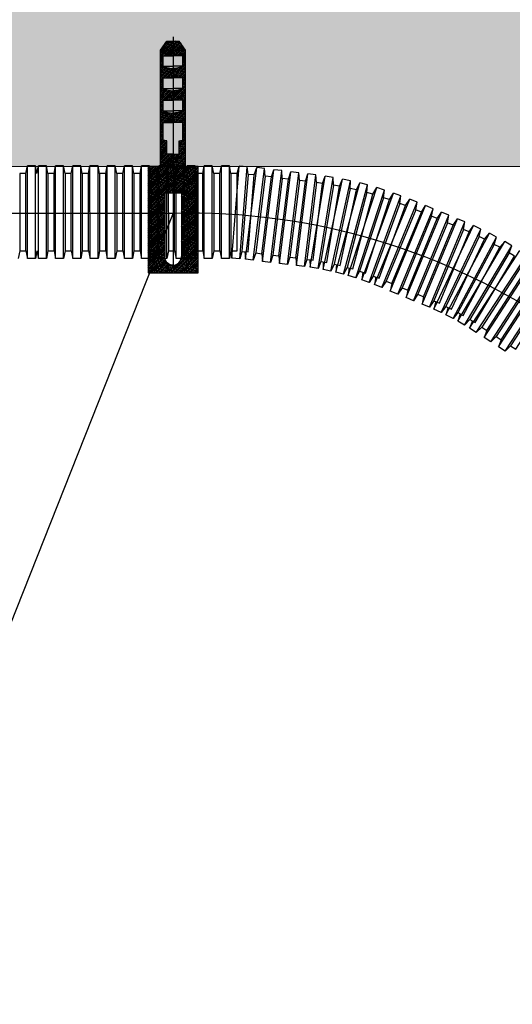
# Model space of a CAD drawing. Header units: millimetres. Extents: x -228268 to 1513407, y -439898 to -137408.
# Tile 19 of 128: x -117029 to -116175, y -242982 to -241276. Entities that reach past the tile are written whole.
import ezdxf

# ---------------------------------------------------------------- set-up
doc = ezdxf.new("R2010")
doc.units = ezdxf.units.MM
doc.layers.add('Эле-во', color=1, linetype='Continuous', lineweight=30)
doc.linetypes.add('Кабель в трубе', pattern='A,8,[133,ltypeshp.shx,S=1,R=0,X=10,Y=1.3],-3,[130,ltypeshp.shx,S=1.5,R=-45,X=-1.5,Y=0],8', length=19)

# ---------------------------------------------------------------- blocks, each defined once
blk = doc.blocks.new('A$Cbf3d3d01')
at = {"ltscale": 10000}
h = blk.add_hatch(dxfattribs=at)
h.set_pattern_fill('ANSI38', color=256, scale=10)
h.set_pattern_definition([(45, (-580.652, -8183.02), (-22.45064, 22.45064), []), (135, (-580.652, -8183.02), (-67.35192, 22.45064), [79.375, -47.625])])
h.paths.add_polyline_path([(600, -3739), (200, -3739), (200, -5268, -0.37497), (0, -5468, -0.37497), (-200, -5268), (-200, -3739), (-600, -3739), (-600, -5651), (600, -5651)])
h.paths.add_polyline_path([(600, -3101), (0, -3101), (0, -3739), (600, -3739)])
h.paths.add_polyline_path([(0, -3101), (-600, -3101), (-600, -3739), (-200, -3739), (0, -3739)])
h.paths.add_polyline_path([(300, -316), (0, -316), (0, -451), (234, -451), (234, -701, -0.115701), (0, -759), (0, -985), (234, -985), (234, -1235, -0.115701), (0, -1292), (0, -1519), (234, -1519), (234, -1769, -0.115701), (0, -1826), (0, -2052), (234, -2052), (234, -2472), (150, -2487), (150, -2807), (0, -2807), (0, -3101), (300, -3101)])
h.paths.add_polyline_path([(0, -2807), (-150, -2807), (-150, -2487), (-234, -2472), (-234, -2052), (0, -2052), (0, -1826, -0.115701), (-234, -1769), (-234, -1519), (0, -1519), (0, -1292, -0.115701), (-234, -1235), (-234, -985), (0, -985), (0, -759, -0.115701), (-234, -701), (-234, -451), (0, -451), (0, -316), (-300, -316), (-300, -3101), (0, -3101)])
h.paths.add_polyline_path([(0, -101), (-150, -101), (-300, -316), (0, -316)])
h.paths.add_polyline_path([(150, -101), (0, -101), (0, -316), (300, -316)])
for points in [[(0, 0), (0, -5468)], [(-300, -3101), (-300, -316), (-150, -101)], [(-150, -101), (150, -101)], [(300, -3101), (300, -316), (150, -101)], [(-300, -316), (300, -316)], [(-234, -701), (-234, -451), (0, -451)], [(234, -701), (234, -451), (0, -451)], [(-234, -701), (0, -701)], [(234, -701), (0, -701)], [(-234, -1235), (-234, -985), (0, -985)], [(234, -1235), (234, -985), (0, -985)], [(-234, -1235), (0, -1235)], [(234, -1235), (0, -1235)], [(-234, -1769), (-234, -1519), (0, -1519)], [(234, -1769), (234, -1519), (0, -1519)], [(-234, -1769), (0, -1769)], [(234, -1769), (0, -1769)], [(0, -2807), (-150, -2807), (-150, -2487), (-234, -2472), (-234, -2052), (0, -2052)], [(0, -2807), (150, -2807), (150, -2487), (234, -2472), (234, -2052), (0, -2052)], [(600, -3739), (-600, -3739)], [(-200, -3739), (-200, -5268)], [(200, -3739), (200, -5268)]]:
    blk.add_lwpolyline(points, dxfattribs=at)
for points in [[(-234, -701, 0.115701), (0, -759)], [(234, -701, -0.115701), (0, -759)], [(-234, -1235, 0.115701), (0, -1292)], [(234, -1235, -0.115701), (0, -1292)], [(-234, -1769, 0.115701), (0, -1826)], [(234, -1769, -0.115701), (0, -1826)], [(0, -5468, -0.37497), (-200, -5268)], [(0, -5468, 0.37497), (200, -5268)]]:
    blk.add_lwpolyline(points, format="xyb", dxfattribs=at)
blk.add_lwpolyline([(600, -5651), (600, -3101), (-600, -3101), (-600, -5651)], close=True, dxfattribs=at)
blk = doc.blocks.new('A$C83e4ce7a')
at = {"lineweight": 20}
h = blk.add_hatch(dxfattribs=at)
h.set_pattern_fill('GRAVEL', color=256, scale=22.759884, style=0)
h.set_pattern_definition([(228.0128, (-66094.575, -55861.882), (-4624.81243, -5202.915956), [77.7753, -7699.7827]), (184.9697, (-66146.604, -55919.693), (6937.223973, 578.096983), [133.465, -13213.0233]), (132.5104, (-66279.567, -55931.255), (5781.00642, -6359.1179), [94.108, -9316.6904]), (267.2737, (-66505.026, -56075.78), (578.098552, 11562.017531), [121.539, -12032.3315]), (292.8337, (-66510.807, -56197.18), (-2890.513519, 6937.216695), [119.1785, -11798.6785]), (357.2737, (-66464.56, -56307.02), (-11562.017531, 578.098552), [121.539, -12032.3315]), (37.6942, (-66343.158, -56312.801), (-7515.3185617, -5781.0054724), [160.729, -15912.1407]), (72.2553, (-66215.976, -56214.524), (4046.715533, 12718.2270655), [151.7447, -15022.73]), (121.4296, (-66169.728, -56070), (-4624.809692, 7515.304974), [121.9504, -12073.0945]), (175.2364, (-66233.32, -55965.94), (6359.106693, -578.095637), [139.2252, -6822.025]), (222.3974, (-66372.063, -55954.379), (-6937.21296, -6359.1034155), [180.0484, -17824.813]), (138.8141, (-65932.706, -56081.56), (-4046.70486, 3468.60104), [61.4528, -6083.8536]), (171.4692, (-65978.954, -56041.094), (7515.302342, -1156.2050385), [116.9134, -11574.448]), (225, (-66094.57, -56023.75), (-1e-13, -578.1007), [81.7556, -735.802]), (203.1986, (-66135.04, -55954.38), (2890.51506, 1156.207195), [44.027, -4358.6544]), (291.8014, (-66175.51, -55971.72), (-578.10147, 1734.3043), [62.2633, -3050.917]), (30.9638, (-66152.38, -56029.53), (1734.30136, 1156.20303), [101.1267, -3269.7533]), (161.5651, (-66065.67, -55977.5), (1156.20265, -578.1002), [73.1245, -1754.992]), (16.3895, (-66510.807, -55971.72), (5781.013815, 1734.29958), [102.4395, -10141.5313]), (70.3462, (-66412.53, -55942.817), (-2312.397807, -6359.102696), [85.941, -8508.1455]), (293.1986, (-66065.67, -55861.88), (-1156.207195, 2890.51506), [88.0534, -4314.6368]), (343.6105, (-66030.983, -55942.817), (-5781.013815, 1734.29958), [102.4395, -10141.5313]), (339.444, (-66510.81, -56330.144), (-2890.5089, 1156.20072), [98.786, -4840.504]), (294.7751, (-66418.31, -56364.83), (-2890.498577, 6359.108736), [82.7713, -8194.3777]), (66.8014, (-66059.89, -56439.98), (1156.207195, 2890.51506), [88.0534, -4314.6368]), (17.354, (-66025.202, -56359.05), (-7515.314219, -2312.400763), [96.9077, -9593.8375]), (69.444, (-66343.16, -56439.983), (-1156.20072, -2890.5089), [49.393, -4889.9156]), (101.3099, (-66094.57, -56439.98), (-578.09821, 2312.39684), [29.4775, -2918.2724]), (165.9638, (-66100.36, -56411.08), (1734.3044, -578.10006), [119.1785, -2264.3923]), (186.009, (-66215.976, -56382.173), (5781.002101, 578.099713), [110.4462, -10934.167]), (303.6901, (-66152.38, -56081.56), (-578.10126, 1156.201), [83.375, -2000.999]), (353.1572, (-66106.137, -56150.933), (9827.722128, -1156.2073034), [145.5624, -14410.6484]), (60.9454, (-65961.61, -56168.276), (-2312.39887, -4046.69779), [59.519, -5892.3975]), (90, (-65932.7, -56116.25), (-578.101, 578.101), [34.686, -543.415]), (120.2564, (-66227.538, -56364.83), (2312.39935, -4046.705397), [80.312, -7950.9152]), (48.0128, (-66268.005, -56295.46), (4624.81243, 5202.915956), [155.551, -7622.012]), (0, (-66163.95, -56179.84), (578.101, 578.101), [150.3063, -427.7948]), (325.3048, (-66013.64, -56179.838), (-5781.00061, 4046.707823), [91.406, -9049.1707]), (254.0546, (-65938.49, -56231.87), (-578.10254, -2312.40976), [84.1727, -4124.478]), (207.646, (-65961.611, -56312.801), (-10983.916331, -5781.014262), [137.0475, -13567.736]), (175.4261, (-66083.013, -56376.392), (-7515.3155445, 578.0982657), [144.987, -14353.703]), (175.4261, (-66083.013, -56376.392), (-7515.3155445, 578.0982657), [144.987, -14353.703])])
h.paths.add_polyline_path([(-4587.7, 3099.6), (-4587.7, 3018), (-4587.7, 2939.8), (-4587.7, 2856), (-4587.7, 2774.4), (-4587.7, 2399.9), (3688.2, 2399.9), (3688.2, 2774.4), (3688.2, 2856), (3688.2, 3018), (3688.2, 3099.6), (3688.2, 3424.1), (-4587.7, 3424.1)])
blk.add_line((-4587.7, 2399.9), (3688.2, 2399.9), dxfattribs=at)
for p, q in [((-1835.2, 2387.5), (-1832.7, 2400.6)), ((-1818.7, 2400.6), (-1832.7, 2400.6)), ((-1832.6, 2240.5), (-1832.7, 2400.6)), ((-1816.1, 2387.5), (-1818.7, 2400.6)), ((-1818.7, 2240.5), (-1818.7, 2400.6)), ((-1816.1, 2387.5), (-1813.6, 2400.6)), ((-1799.6, 2400.6), (-1813.6, 2400.6)), ((-1813.5, 2240.5), (-1813.6, 2400.6)), ((-1797, 2387.5), (-1799.6, 2400.6)), ((-1799.6, 2240.5), (-1799.6, 2400.6)), ((-1786.3, 2387.5), (-1783.7, 2400.6)), ((-1769.8, 2400.6), (-1783.7, 2400.6)), ((-1783.7, 2240.5), (-1783.7, 2400.6)), ((-1767.2, 2387.5), (-1769.8, 2400.6)), ((-1769.8, 2240.5), (-1769.8, 2400.6)), ((-1756.5, 2387.6), (-1753.9, 2400.6)), ((-1740, 2400.6), (-1753.9, 2400.6)), ((-1753.9, 2240.5), (-1753.9, 2400.6)), ((-1737.4, 2387.6), (-1740, 2400.6)), ((-1739.9, 2240.5), (-1740, 2400.6)), ((-1726.7, 2387.6), (-1724.1, 2400.6)), ((-1710.2, 2400.6), (-1724.1, 2400.6)), ((-1724, 2240.5), (-1724.1, 2400.6)), ((-1707.6, 2387.6), (-1710.2, 2400.6)), ((-1710.1, 2240.5), (-1710.2, 2400.6)), ((-1696.9, 2387.6), (-1694.3, 2400.7)), ((-1680.3, 2400.7), (-1694.3, 2400.7)), ((-1694.2, 2240.5), (-1694.3, 2400.7)), ((-1677.8, 2387.6), (-1680.3, 2400.7)), ((-1680.3, 2240.5), (-1680.3, 2400.7)), ((-1667, 2387.6), (-1664.5, 2400.7)), ((-1650.5, 2400.7), (-1664.5, 2400.7)), ((-1664.4, 2240.5), (-1664.5, 2400.7)), ((-1647.9, 2387.6), (-1650.5, 2400.7)), ((-1650.5, 2240.5), (-1650.5, 2400.7)), ((-1637.2, 2387.6), (-1634.6, 2400.7)), ((-1620.7, 2400.7), (-1634.6, 2400.7)), ((-1634.6, 2240.5), (-1634.6, 2400.7)), ((-1618.1, 2387.6), (-1620.7, 2400.7)), ((-1620.7, 2240.5), (-1620.7, 2400.7)), ((-1607.4, 2387.6), (-1604.8, 2400.7)), ((-1590.9, 2400.7), (-1604.8, 2400.7)), ((-1604.8, 2240.5), (-1604.8, 2400.7)), ((-1588.3, 2387.6), (-1590.9, 2400.7)), ((-1590.8, 2240.6), (-1590.9, 2400.7)), ((-1577.6, 2387.6), (-1575, 2400.7)), ((-1561.1, 2400.7), (-1575, 2400.7)), ((-1574.9, 2240.5), (-1575, 2400.7)), ((-1558.5, 2387.6), (-1561.1, 2400.7)), ((-1561, 2240.6), (-1561.1, 2400.7)), ((-1558.5, 2387.6), (-1555.9, 2400.7)), ((-1542, 2400.7), (-1555.9, 2400.7)), ((-1555.8, 2240.6), (-1555.9, 2400.7)), ((-1539.4, 2387.6), (-1542, 2400.7)), ((-1541.9, 2240.6), (-1542, 2400.7)), ((-1528.6, 2387.6), (-1526.1, 2400.7)), ((-1512.1, 2400.7), (-1526.1, 2400.7)), ((-1526, 2240.6), (-1526.1, 2400.7)), ((-1509.5, 2387.6), (-1512.1, 2400.7)), ((-1512.1, 2240.6), (-1512.1, 2400.7)), ((-1498.8, 2387.6), (-1496.2, 2400.7)), ((-1482.3, 2400.7), (-1496.2, 2400.7)), ((-1496.2, 2240.6), (-1496.2, 2400.7)), ((-1479.7, 2387.6), (-1482.3, 2400.7)), ((-1482.3, 2240.6), (-1482.3, 2400.7)), ((-1478.1, 2240.8), (-1465.4, 2400.5)), ((-1469, 2387.6), (-1465.4, 2400.5)), ((-1451.5, 2399.4), (-1465.4, 2400.5)), ((-1464.2, 2239.7), (-1451.5, 2399.4)), ((-1454.8, 2239), (-1435.1, 2397.9)), ((-1450, 2386.1), (-1451.5, 2399.4)), ((-1441, 2237.3), (-1421.3, 2396.2)), ((-1439.3, 2385.3), (-1435.1, 2397.9)), ((-1421.3, 2396.2), (-1435.1, 2397.9)), ((-1425.2, 2235.3), (-1405.5, 2394.2)), ((-1420.3, 2382.9), (-1421.3, 2396.2)), ((-1411.4, 2233.6), (-1391.7, 2392.5)), ((-1409.7, 2381.6), (-1405.5, 2394.2)), ((-1391.7, 2392.5), (-1405.5, 2394.2)), ((-1395.6, 2231.7), (-1375.9, 2390.6)), ((-1390.7, 2379.2), (-1391.7, 2392.5)), ((-1381.8, 2229.9), (-1362.1, 2388.8)), ((-1380.1, 2377.9), (-1375.9, 2390.6)), ((-1362.1, 2388.8), (-1375.9, 2390.6)), ((-1361.1, 2375.5), (-1362.1, 2388.8)), ((-1366.1, 2228), (-1346.3, 2386.9)), ((-1352.2, 2226.3), (-1332.5, 2385.2)), ((-1350.5, 2374.2), (-1346.3, 2386.9)), ((-1332.5, 2385.2), (-1346.3, 2386.9)), ((-1342.4, 2225.1), (-1316.2, 2383)), ((-1331.5, 2371.9), (-1332.5, 2385.2)), ((-1328.7, 2222.8), (-1302.5, 2380.7)), ((-1320.9, 2370.5), (-1316.2, 2383)), ((-1320, 2221.4), (-1286.2, 2377.9)), ((-1302.5, 2380.7), (-1316.2, 2383)), ((-1306.4, 2218.4), (-1272.6, 2375)), ((-1302, 2367.4), (-1302.5, 2380.7)), ((-1297.9, 2216.7), (-1256.4, 2371.3)), ((-1291.5, 2365.7), (-1286.2, 2377.9)), ((-1272.6, 2375), (-1286.2, 2377.9)), ((-1272.8, 2361.6), (-1272.6, 2375)), ((-1262.3, 2359.4), (-1256.4, 2371.3)), ((-1243, 2367.7), (-1256.4, 2371.3)), ((-1284.4, 2213.1), (-1243, 2367.7)), ((-1276.5, 2211), (-1227, 2363.3)), ((-1263.2, 2206.7), (-1213.8, 2359)), ((-1253, 2203.4), (-1198.2, 2353.8)), ((-1243.9, 2354.4), (-1243, 2367.7)), ((-1233.5, 2351.6), (-1227, 2363.3)), ((-1213.8, 2359), (-1227, 2363.3)), ((-1215.3, 2345.7), (-1213.8, 2359)), ((-1205.1, 2342.4), (-1198.2, 2353.8)), ((-1185.2, 2349.1), (-1198.2, 2353.8)), ((-1239.9, 2198.6), (-1185.2, 2349.1)), ((-1231, 2195.4), (-1169.7, 2343.3)), ((-1218.2, 2190.1), (-1156.9, 2338)), ((-1187.2, 2335.9), (-1185.2, 2349.1)), ((-1177.1, 2332.2), (-1169.7, 2343.3)), ((-1156.9, 2338), (-1169.7, 2343.3)), ((-1159.5, 2324.9), (-1156.9, 2338)), ((-1203.5, 2184), (-1142.2, 2331.9)), ((-1190.6, 2178.7), (-1129.3, 2326.6)), ((-1175.9, 2172.6), (-1114.6, 2320.5)), ((-1149.6, 2320.8), (-1142.2, 2331.9)), ((-1129.3, 2326.6), (-1142.2, 2331.9)), ((-1131.9, 2313.5), (-1129.3, 2326.6)), ((-1122, 2309.4), (-1114.6, 2320.5)), ((-1101.8, 2315.2), (-1114.6, 2320.5)), ((-1163.1, 2167.2), (-1101.8, 2315.2)), ((-1148.4, 2161.2), (-1087.1, 2309.1)), ((-1135.5, 2155.8), (-1074.2, 2303.8)), ((-1104.4, 2302.1), (-1101.8, 2315.2)), ((-1094.5, 2298), (-1087.1, 2309.1)), ((-1074.2, 2303.8), (-1087.1, 2309.1)), ((-1076.8, 2290.7), (-1074.2, 2303.8)), ((-1127.8, 2152.7), (-1059, 2297.3)), ((-1115.3, 2146.7), (-1046.4, 2291.3)), ((-1066.9, 2286.6), (-1059, 2297.3)), ((-1046.4, 2291.3), (-1059, 2297.3)), ((-1049.7, 2278.4), (-1046.4, 2291.3)), ((-1107.1, 2142.9), (-1031.5, 2284.1)), ((-1094.8, 2136.3), (-1019.3, 2277.5)), ((-1086.6, 2132), (-1004.8, 2269.6)), ((-1040, 2273.7), (-1031.5, 2284.1)), ((-1019.3, 2277.5), (-1031.5, 2284.1)), ((-1023.2, 2264.7), (-1019.3, 2277.5)), ((-1013.7, 2259.7), (-1004.8, 2269.6)), ((-992.8, 2262.5), (-1004.8, 2269.6)), ((-1845.9, 2253.6), (-1848.5, 2240.5)), ((-1835.2, 2253.6), (-1832.6, 2240.5)), ((-1816.1, 2253.6), (-1818.7, 2240.5)), ((-1816.1, 2253.6), (-1813.5, 2240.5)), ((-1797, 2253.6), (-1799.6, 2240.5)), ((-1786.3, 2253.6), (-1783.7, 2240.5)), ((-1767.2, 2253.6), (-1769.8, 2240.5)), ((-1756.5, 2253.6), (-1753.9, 2240.5)), ((-1737.4, 2253.6), (-1739.9, 2240.5)), ((-1726.6, 2253.6), (-1724, 2240.5)), ((-1707.5, 2253.6), (-1710.1, 2240.5)), ((-1696.8, 2253.6), (-1694.2, 2240.5)), ((-1677.7, 2253.6), (-1680.3, 2240.5)), ((-1667, 2253.6), (-1664.4, 2240.5)), ((-1647.9, 2253.6), (-1650.5, 2240.5)), ((-1637.2, 2253.6), (-1634.6, 2240.5)), ((-1618.1, 2253.6), (-1620.7, 2240.5)), ((-1607.3, 2253.6), (-1604.8, 2240.5)), ((-1588.2, 2253.6), (-1590.8, 2240.6)), ((-1577.5, 2253.6), (-1574.9, 2240.5)), ((-1558.4, 2253.6), (-1561, 2240.6)), ((-1558.4, 2253.6), (-1555.8, 2240.6)), ((-1539.3, 2253.6), (-1541.9, 2240.6)), ((-1528.6, 2253.6), (-1526, 2240.6)), ((-1509.5, 2253.7), (-1512.1, 2240.6)), ((-1498.8, 2253.7), (-1496.2, 2240.6)), ((-1479.7, 2253.7), (-1482.3, 2240.6)), ((-1479.6, 2254.1), (-1478.1, 2240.8)), ((-1460.6, 2252.6), (-1464.2, 2239.7)), ((-1455.8, 2252.3), (-1454.8, 2239)), ((-1074.6, 2124.8), (-992.8, 2262.5)), ((-1066, 2119.8), (-978.8, 2254)), ((-997.3, 2249.9), (-992.8, 2262.5)), ((-1818.7, 2240.5), (-1832.6, 2240.5)), ((-1799.6, 2240.5), (-1813.5, 2240.5)), ((-1769.8, 2240.5), (-1783.7, 2240.5)), ((-1739.9, 2240.5), (-1753.9, 2240.5)), ((-1710.1, 2240.5), (-1724, 2240.5)), ((-1680.3, 2240.5), (-1694.2, 2240.5)), ((-1650.5, 2240.5), (-1664.4, 2240.5)), ((-1620.7, 2240.5), (-1634.6, 2240.5)), ((-1590.8, 2240.6), (-1604.8, 2240.5)), ((-1561, 2240.6), (-1574.9, 2240.5)), ((-1541.9, 2240.6), (-1555.8, 2240.6)), ((-1512.1, 2240.6), (-1526, 2240.6)), ((-1482.3, 2240.6), (-1496.2, 2240.6)), ((-1464.2, 2239.7), (-1478.1, 2240.8)), ((-1441, 2237.3), (-1454.8, 2239)), ((-1436.8, 2250), (-1441, 2237.3)), ((-1426.2, 2248.6), (-1425.2, 2235.3)), ((-1411.4, 2233.6), (-1425.2, 2235.3)), ((-1407.2, 2246.3), (-1411.4, 2233.6)), ((-1396.6, 2245), (-1395.6, 2231.7)), ((-1377.6, 2242.6), (-1381.8, 2229.9)), ((-1367, 2241.3), (-1366.1, 2228)), ((-1348.1, 2238.9), (-1352.2, 2226.3)), ((-1342.8, 2238.4), (-1342.4, 2225.1)), ((-1324, 2235.3), (-1328.7, 2222.8)), ((-1319.8, 2234.7), (-1320, 2221.4)), ((-1054.4, 2112.2), (-967.1, 2246.4)), ((-1041, 2103.5), (-953.8, 2237.8)), ((-1381.8, 2229.9), (-1395.6, 2231.7)), ((-1352.2, 2226.3), (-1366.1, 2228)), ((-1328.7, 2222.8), (-1342.4, 2225.1)), ((-1306.4, 2218.4), (-1320, 2221.4)), ((-1301.1, 2230.7), (-1306.4, 2218.4)), ((-1297, 2230), (-1297.9, 2216.7)), ((-1278.5, 2225), (-1284.4, 2213.1)), ((-1274.9, 2224.2), (-1276.5, 2211)), ((-1256.7, 2218.3), (-1263.2, 2206.7)), ((-1029.4, 2095.9), (-942.1, 2230.2)), ((-1016, 2087.2), (-928.8, 2221.5)), ((-1284.4, 2213.1), (-1297.9, 2216.7)), ((-1263.2, 2206.7), (-1276.5, 2211)), ((-1250.9, 2216.5), (-1253, 2203.4)), ((-1239.9, 2198.6), (-1253, 2203.4)), ((-1233, 2210), (-1239.9, 2198.6)), ((-1228.4, 2208.5), (-1231, 2195.4)), ((-1210.8, 2201.2), (-1218.2, 2190.1)), ((-1004.4, 2079.7), (-917.1, 2213.9)), ((-1218.2, 2190.1), (-1231, 2195.4)), ((-1200.8, 2197.1), (-1203.5, 2184)), ((-1190.6, 2178.7), (-1203.5, 2184)), ((-1183.2, 2189.8), (-1190.6, 2178.7)), ((-1173.3, 2185.6), (-1175.9, 2172.6)), ((-1163.1, 2167.2), (-1175.9, 2172.6)), ((-1155.7, 2178.3), (-1163.1, 2167.2)), ((-1145.7, 2174.2), (-1148.4, 2161.2)), ((-1128.1, 2166.9), (-1135.5, 2155.8)), ((-1135.5, 2155.8), (-1148.4, 2161.2)), ((-1124.6, 2165.6), (-1127.8, 2152.7)), ((-1115.3, 2146.7), (-1127.8, 2152.7)), ((-1107.3, 2157.4), (-1115.3, 2146.7)), ((-1103.2, 2155.6), (-1107.1, 2142.9)), ((-1094.8, 2136.3), (-1107.1, 2142.9)), ((-1086.3, 2146.6), (-1094.8, 2136.3)), ((-1082.1, 2144.5), (-1086.6, 2132)), ((-1074.6, 2124.8), (-1086.6, 2132)), ((-1065.7, 2134.8), (-1074.6, 2124.8)), ((-1061.1, 2132.1), (-1066, 2119.8)), ((-1054.4, 2112.2), (-1066, 2119.8)), ((-1045.1, 2121.7), (-1054.4, 2112.2)), ((-1036.1, 2115.9), (-1041, 2103.5)), ((-1029.4, 2095.9), (-1041, 2103.5)), ((-1020.1, 2105.5), (-1029.4, 2095.9)), ((-1011.1, 2099.6), (-1016, 2087.2)), ((-1004.4, 2079.7), (-1016, 2087.2)), ((-995.1, 2089.2), (-1004.4, 2079.7))]:
    blk.add_line(p, q)
for points in [[(-1845.9, 2253.6), (-1835.2, 2253.6), (-1835.2, 2387.5), (-1846, 2387.5)], [(-1797, 2253.6), (-1786.3, 2253.6), (-1786.3, 2387.5), (-1797, 2387.5)], [(-1767.2, 2253.6), (-1756.5, 2253.6), (-1756.5, 2387.6), (-1767.2, 2387.5)], [(-1737.4, 2253.6), (-1726.6, 2253.6), (-1726.7, 2387.6), (-1737.4, 2387.6)], [(-1707.5, 2253.6), (-1696.8, 2253.6), (-1696.9, 2387.6), (-1707.6, 2387.6)], [(-1677.7, 2253.6), (-1667, 2253.6), (-1667, 2387.6), (-1677.8, 2387.6)], [(-1647.9, 2253.6), (-1637.2, 2253.6), (-1637.2, 2387.6), (-1647.9, 2387.6)], [(-1618.1, 2253.6), (-1607.3, 2253.6), (-1607.4, 2387.6), (-1618.1, 2387.6)], [(-1588.2, 2253.6), (-1577.5, 2253.6), (-1577.6, 2387.6), (-1588.3, 2387.6)], [(-1539.3, 2253.6), (-1528.6, 2253.6), (-1528.6, 2387.6), (-1539.4, 2387.6)], [(-1509.5, 2253.7), (-1498.8, 2253.7), (-1498.8, 2387.6), (-1509.5, 2387.6)], [(-1479.7, 2253.7), (-1469, 2253.7), (-1469, 2387.6), (-1479.7, 2387.6)], [(-1460.6, 2252.6), (-1449.9, 2251.7), (-1439.3, 2385.3), (-1450, 2386.1)], [(-1436.8, 2250), (-1426.2, 2248.6), (-1409.7, 2381.6), (-1420.3, 2382.9)], [(-1407.2, 2246.3), (-1396.6, 2245), (-1380.1, 2377.9), (-1390.7, 2379.2)], [(-1377.6, 2242.6), (-1367, 2241.3), (-1350.5, 2374.2), (-1361.1, 2375.5)], [(-1348.1, 2238.9), (-1337.4, 2237.6), (-1320.9, 2370.5), (-1331.5, 2371.9)], [(-1324, 2235.3), (-1313.4, 2233.5), (-1291.5, 2365.7), (-1302, 2367.4)], [(-1301.1, 2230.7), (-1290.6, 2228.4), (-1262.3, 2359.4), (-1272.8, 2361.6)], [(-1278.5, 2225), (-1268.2, 2222.2), (-1233.5, 2351.6), (-1243.9, 2354.4)], [(-1256.7, 2218.3), (-1246.5, 2215), (-1205.1, 2342.4), (-1215.3, 2345.7)], [(-1233, 2210), (-1222.9, 2206.3), (-1177.1, 2332.2), (-1187.2, 2335.9)], [(-1210.8, 2201.2), (-1200.8, 2197.1), (-1149.6, 2320.8), (-1159.5, 2324.9)], [(-1183.2, 2189.8), (-1173.3, 2185.6), (-1122, 2309.4), (-1131.9, 2313.5)], [(-1155.7, 2178.3), (-1145.7, 2174.2), (-1094.5, 2298), (-1104.4, 2302.1)], [(-1128.1, 2166.9), (-1118.2, 2162.8), (-1066.9, 2286.6), (-1076.8, 2290.7)], [(-1107.3, 2157.4), (-1097.6, 2152.8), (-1040, 2273.7), (-1049.7, 2278.4)], [(-1086.3, 2146.6), (-1076.9, 2141.6), (-1013.7, 2259.7), (-1023.2, 2264.7)], [(-1065.7, 2134.8), (-1056.5, 2129.3), (-988.1, 2244.4), (-997.3, 2249.9)], [(-1045.1, 2121.7), (-1036.1, 2115.9), (-963.1, 2228.2), (-972, 2234)], [(-1020.1, 2105.5), (-1011.1, 2099.6), (-938.1, 2211.9), (-947, 2217.8)], [(-995.1, 2089.2), (-986.1, 2083.4), (-913.1, 2195.7), (-922, 2201.5)]]:
    blk.add_lwpolyline(points, close=True)
blk.add_lwpolyline([(-1580.1, 2318.6), (-2123.4, 948.6), (-5120.8, 948.6)])
at = {"layer": 'Эле-во', "linetype": 'Кабель в трубе', "ltscale": 12}
blk.add_line((-4587.7, 2318.6), (-1580.1, 2318.6), dxfattribs=at)
blk.add_arc((-1550.9, 1186.4), 1132.5, 19.5869, 91.4774, dxfattribs=at)
at = {"ltscale": 10000, "xscale": 0.07237853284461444, "yscale": 0.07237853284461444, "zscale": 0.07237853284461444}
blk.add_blockref('A$Cbf3d3d01', (-1580.1, 2624.3), dxfattribs=at)

msp = doc.modelspace()

# ---------------------------------------------------------------- block references
at = {"lineweight": -3, "ltscale": 10000}
msp.add_blockref('A$C83e4ce7a', (-115183.2, -243930.1), dxfattribs=at)

doc.saveas('drawing.dxf')
